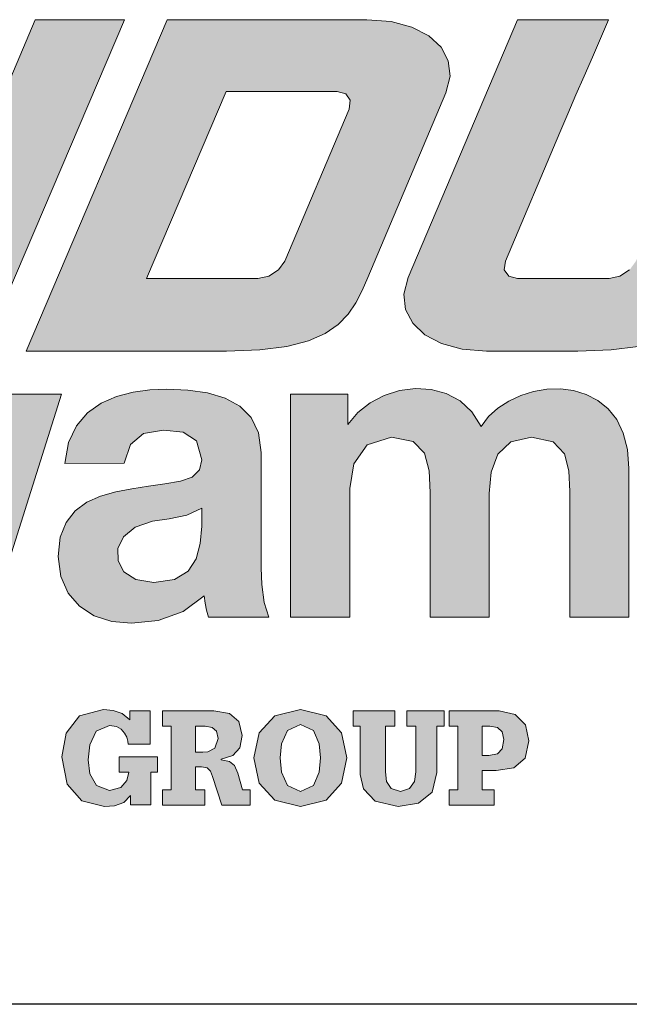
# Model space of a CAD drawing. Header units: millimetres. Extents: x 6 to 415, y 1 to 297.
# Tile 4 of 7: x 304.25 to 311.6, y 6.58 to 18.46. Entities that reach past the tile are written whole.
import ezdxf

# ---------------------------------------------------------------- set-up
doc = ezdxf.new("R2010")
doc.units = ezdxf.units.MM
doc.layers.add('PAGE_4', color=179, linetype='Continuous')
doc.layers.add('RAHMEN', color=7, linetype='Continuous')

# ---------------------------------------------------------------- blocks, each defined once
blk = doc.blocks.new('CWD')
at = {"linetype": 'Continuous'}
for points in [[(15.08972706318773, 5.515713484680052), (16.79657203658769, 9.504174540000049), (18.48190221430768, 9.504174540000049), (18.48190221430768, 6.449520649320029), (19.7734222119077, 9.504174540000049), (20.85156457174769, 9.504174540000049), (19.14852668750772, 5.51565929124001), (17.49559063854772, 5.51565929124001), (17.49559063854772, 8.558670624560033), (16.20430096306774, 5.51565929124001)], [(28.02268442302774, 6.397634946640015), (29.34245726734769, 9.504246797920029), (28.25912136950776, 9.504246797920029), (27.53976216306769, 7.81358308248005), (27.53940538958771, 7.81358308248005), (27.02266642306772, 6.59444294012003), (26.9454859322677, 6.488481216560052), (26.82881197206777, 6.412912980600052), (26.6978986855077, 6.384086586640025), (25.59287186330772, 6.384086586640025), (25.48633659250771, 6.412912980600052), (25.43373282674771, 6.488481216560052), (25.44634634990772, 6.59444294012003), (26.10384826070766, 8.145766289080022), (26.10349600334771, 8.145820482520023), (26.20003710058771, 8.37101680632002), (26.29815883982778, 8.59767635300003), (26.39707090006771, 8.825058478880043), (26.49598747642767, 9.052440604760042), (26.59411373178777, 9.279077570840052), (26.69065934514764, 9.504246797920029), (25.59091638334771, 9.504246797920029), (24.27187063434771, 6.397634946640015), (24.22129009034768, 6.195660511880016), (24.24209133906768, 6.009302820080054), (24.32865181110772, 5.84418895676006), (24.47533087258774, 5.705959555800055), (24.67651047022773, 5.600250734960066), (24.92655900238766, 5.532694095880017), (25.21984486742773, 5.508921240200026), (26.32105105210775, 5.508921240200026), (26.72326121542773, 5.52342701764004), (27.0489954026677, 5.565178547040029), (27.30818907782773, 5.631524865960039), (27.51078673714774, 5.719815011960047), (27.66672384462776, 5.827398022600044), (27.78594489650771, 5.951622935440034), (27.87838084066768, 6.08983878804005), (27.95398520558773, 6.239394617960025)], [(23.57052171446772, 3.852128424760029), (23.57052171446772, 2.298971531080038), (22.85505088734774, 2.298971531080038), (22.85505088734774, 4.98686680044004), (23.54626563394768, 4.98686680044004), (23.54626563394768, 4.621291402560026), (23.66544152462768, 4.765775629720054), (23.81408509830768, 4.883840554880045), (23.98461378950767, 4.973173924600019), (24.16944051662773, 5.031477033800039), (24.36098271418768, 5.056446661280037), (24.55165330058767, 5.045770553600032), (24.73386971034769, 4.997154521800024), (24.9000448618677, 4.90828631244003), (25.0425961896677, 4.776867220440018), (25.15393661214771, 4.600594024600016), (25.24369901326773, 4.717832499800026), (25.35621362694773, 4.819987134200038), (25.48719013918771, 4.905554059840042), (25.63233823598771, 4.973029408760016), (25.78736760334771, 5.02091834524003), (25.94798792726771, 5.047712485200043), (26.10991340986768, 5.051916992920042), (26.26885373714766, 5.032023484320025), (26.42051859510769, 4.986541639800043), (26.56061766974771, 4.91395855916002), (26.68486516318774, 4.812774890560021), (26.78896624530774, 4.681495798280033), (26.86863511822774, 4.518617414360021), (26.91958146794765, 4.32263587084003), (26.93751949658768, 4.09205181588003), (26.93751949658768, 2.298971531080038), (26.22194479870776, 2.298971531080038), (26.22194479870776, 3.816604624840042), (26.21287642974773, 4.062426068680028), (26.15922492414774, 4.27063726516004), (26.0213161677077, 4.414886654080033), (25.7594850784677, 4.468827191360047), (25.51141912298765, 4.413012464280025), (25.35600588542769, 4.263542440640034), (25.27566411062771, 4.047378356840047), (25.25278996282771, 3.791481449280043), (25.25278996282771, 2.298971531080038), (24.53721978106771, 2.298971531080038), (24.53721978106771, 3.800974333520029), (24.52719399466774, 4.065623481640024), (24.47189410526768, 4.277384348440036), (24.33349309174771, 4.417907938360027), (24.07415490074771, 4.468827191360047), (23.7795819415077, 4.37713640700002), (23.61909258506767, 4.148403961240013)], [(18.83647182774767, 3.166883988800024), (19.33116309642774, 4.98686680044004), (20.08994351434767, 4.98686680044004), (19.24187037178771, 2.298971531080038), (18.48307640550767, 2.298971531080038), (18.00402897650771, 4.103324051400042), (17.99366448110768, 4.103324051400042), (17.53716152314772, 2.298971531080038), (16.77308369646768, 2.298971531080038), (15.91987572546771, 4.98686680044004), (16.69947545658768, 4.98686680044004), (17.19407640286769, 3.161676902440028), (17.20454928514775, 3.161676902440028), (17.65066968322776, 4.98686680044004), (18.36956824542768, 4.98686680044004), (18.82605313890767, 3.166883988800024)], [(21.15921169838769, 0.7661597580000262), (21.15921169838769, 1.168234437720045), (20.91616315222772, 1.168234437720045), (20.91616315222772, 1.060416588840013), (20.82300011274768, 1.136066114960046), (20.7158551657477, 1.175541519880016), (20.59816507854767, 1.186904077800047), (20.30954436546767, 1.108291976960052), (20.14752404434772, 0.9022485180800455), (20.09689382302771, 0.6134652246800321), (20.15866531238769, 0.2853420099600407), (20.3349520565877, 0.08378757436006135), (20.61219214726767, 0.01518771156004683), (20.7321357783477, 0.02475736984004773), (20.84288458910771, 0.06421922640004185), (20.92281088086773, 0.1497093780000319), (20.92574635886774, 0.1497093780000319), (20.92574635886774, 0.03429993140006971), (21.16861877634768, 0.03429993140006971), (21.16861877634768, 0.4299391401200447), (21.25101086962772, 0.4299391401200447), (21.25101086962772, 0.6134652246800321), (20.78609889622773, 0.6134652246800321), (20.78609889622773, 0.4299391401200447), (20.9032335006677, 0.4299391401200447), (20.88093741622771, 0.3296857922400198), (20.80730207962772, 0.2445704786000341), (20.67222041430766, 0.2086311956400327), (20.51313557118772, 0.2675078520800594), (20.43497508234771, 0.4082482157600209), (20.41416028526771, 0.5770156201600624), (20.43356605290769, 0.7590604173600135), (20.51031299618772, 0.9228058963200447), (20.67222041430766, 0.9939031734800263), (20.75355121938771, 0.9810231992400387), (20.81267174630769, 0.9477122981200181), (20.85267102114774, 0.901964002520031), (20.87836322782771, 0.8519299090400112), (20.89074642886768, 0.8039822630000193), (20.89395287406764, 0.7661597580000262)], [(24.7068949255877, 0.9845322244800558), (24.7068949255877, 1.168234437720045), (24.25705776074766, 1.168234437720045), (24.25705776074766, 0.9845322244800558), (24.36743624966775, 0.9845322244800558), (24.36743624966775, 0.4349023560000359), (24.34892918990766, 0.3195651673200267), (24.28928479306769, 0.2330046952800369), (24.18232952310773, 0.1988899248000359), (24.06969297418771, 0.2330046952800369), (24.01400921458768, 0.3195651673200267), (23.99905182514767, 0.4349023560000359), (23.99905182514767, 0.9845322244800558), (24.11223934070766, 0.9845322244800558), (24.11223934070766, 1.168234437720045), (23.61193001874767, 1.168234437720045), (23.61193001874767, 0.9845322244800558), (23.69424985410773, 0.9845322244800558), (23.69424985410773, 0.4017043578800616), (23.7328084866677, 0.2275808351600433), (23.87350820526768, 0.0784359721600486), (24.15390054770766, 0.01518771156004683), (24.39923876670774, 0.05571085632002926), (24.56135844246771, 0.1873873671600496), (24.61991445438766, 0.4253507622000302), (24.61991445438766, 0.9845322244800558)]]:
    blk.add_hatch(color=7, dxfattribs=at).paths.add_polyline_path(points, flags=0)
h = blk.add_hatch(color=7, dxfattribs=at)
h.paths.add_polyline_path([(19.66622758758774, 5.508921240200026), (22.08258210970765, 5.508921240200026), (22.48487807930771, 5.523431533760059), (22.81079742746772, 5.565192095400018), (23.07025303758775, 5.631556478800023), (23.27314876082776, 5.719860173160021), (23.42940199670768, 5.827452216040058), (23.54891208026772, 5.951681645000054), (23.64160092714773, 6.089888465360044), (23.71737238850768, 6.239426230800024), (23.78613934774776, 6.397634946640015), (24.72956133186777, 8.622804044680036), (24.77976252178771, 8.824394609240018), (24.75805353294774, 9.009831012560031), (24.67026919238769, 9.173689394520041), (24.52225787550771, 9.310536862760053), (24.31985440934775, 9.414945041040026), (24.06889362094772, 9.481481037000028), (23.77521936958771, 9.50472550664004), (23.53369275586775, 9.504599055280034), (23.29287065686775, 9.50449066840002), (23.05254984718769, 9.504413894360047), (22.81252710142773, 9.504350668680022), (22.57259467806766, 9.504305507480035), (22.33255386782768, 9.504278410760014), (22.0921924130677, 9.504260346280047), (21.85131160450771, 9.50425131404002), (21.6097037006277, 9.504246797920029), (21.36716999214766, 9.504246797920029)], flags=0)
h.paths.add_polyline_path([(21.11643500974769, 6.384086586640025), (22.07914985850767, 8.637508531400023), (23.41640460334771, 8.637508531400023), (23.52288568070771, 8.608655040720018), (23.57552105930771, 8.533046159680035), (23.56292560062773, 8.42709798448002), (22.78608521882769, 6.59444294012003), (22.70896343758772, 6.488481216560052), (22.59225786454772, 6.412912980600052), (22.46131296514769, 6.384086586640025)], flags=0)
h = blk.add_hatch(color=7, dxfattribs=at)
h.paths.add_polyline_path([(21.08215314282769, 4.513356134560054), (20.92409345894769, 4.379958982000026), (20.84880973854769, 4.15533168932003), (20.13327116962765, 4.151845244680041), (20.17755172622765, 4.404282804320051), (20.27073734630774, 4.606234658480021), (20.40392224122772, 4.76287628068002), (20.56819610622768, 4.879378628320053), (20.75465766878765, 4.96091717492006), (20.95440565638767, 5.01266287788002), (21.15853428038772, 5.039800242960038), (21.35813775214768, 5.047495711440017), (21.6137230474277, 5.037307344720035), (21.8517225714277, 5.00370289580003), (22.06421053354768, 4.94101011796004), (22.24326565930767, 4.843570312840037), (22.38097119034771, 4.705720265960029), (22.46940585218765, 4.52179224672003), (22.50064385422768, 4.286118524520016), (22.50064385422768, 2.895830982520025), (22.50785158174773, 2.694827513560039), (22.53527797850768, 2.477078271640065), (22.59160754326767, 2.298971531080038), (21.86575415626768, 2.298971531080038), (21.84152517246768, 2.383070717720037), (21.8241923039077, 2.469274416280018), (21.8137510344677, 2.558029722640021), (21.55730767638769, 2.367603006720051), (21.25663795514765, 2.259478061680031), (20.93793988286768, 2.22529103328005), (20.69760100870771, 2.24848130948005), (20.48548336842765, 2.317437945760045), (20.30822114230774, 2.431248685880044), (20.17243947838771, 2.588992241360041), (20.08477255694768, 2.789751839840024), (20.0518410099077, 3.032610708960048), (20.0767203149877, 3.262368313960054), (20.14686469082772, 3.443008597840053), (20.25553608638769, 3.581368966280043), (20.39599193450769, 3.684273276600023), (20.56149418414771, 3.758554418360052), (20.74530026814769, 3.811040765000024), (20.94066761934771, 3.848560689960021), (21.14086270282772, 3.877942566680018), (21.33913391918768, 3.90601476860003), (21.52875224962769, 3.939605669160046), (21.6691719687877, 3.989639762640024), (21.75450857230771, 4.075604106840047), (21.78517754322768, 4.197715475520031), (21.72176670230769, 4.427924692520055), (21.56024315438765, 4.531510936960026), (21.32261395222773, 4.555577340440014)], flags=0)
h.paths.add_polyline_path([(20.77314214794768, 2.979234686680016), (20.84538200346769, 2.847756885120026), (20.98912107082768, 2.753446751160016), (21.20481999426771, 2.717335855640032), (21.45303046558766, 2.753857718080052), (21.61796820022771, 2.854097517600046), (21.7166409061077, 3.004050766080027), (21.7660562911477, 3.189726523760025), (21.78323109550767, 3.397129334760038), (21.78517754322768, 3.612259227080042), (21.60468629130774, 3.527618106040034), (21.39224349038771, 3.485618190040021), (21.19009744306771, 3.456308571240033), (20.98088818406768, 3.386426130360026), (20.84135814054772, 3.269598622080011), (20.77195440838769, 3.126862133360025)], flags=0)
h = blk.add_hatch(color=7, dxfattribs=at)
h.paths.add_polyline_path([(22.36754476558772, 0.2175234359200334), (22.36754476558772, 0.03387090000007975), (22.02538544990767, 0.03387090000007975), (21.9136747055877, 0.3764050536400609), (21.88825346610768, 0.4410758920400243), (21.8507199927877, 0.4814725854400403), (21.78233238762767, 0.4954228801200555), (21.70854350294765, 0.4954228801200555), (21.70854350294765, 0.2175234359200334), (21.82096779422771, 0.2175234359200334), (21.82096779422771, 0.03387090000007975), (21.31119720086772, 0.03387090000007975), (21.31119720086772, 0.2175234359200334), (21.41544279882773, 0.2175234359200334), (21.41544279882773, 0.9845322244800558), (21.31119720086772, 0.9845322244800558), (21.31119720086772, 1.168234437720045), (21.92816241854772, 1.168234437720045), (22.11648462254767, 1.137511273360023), (22.2326256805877, 1.040617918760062), (22.2722952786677, 0.8704730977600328), (22.24316630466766, 0.7231527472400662), (22.15703034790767, 0.6316064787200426), (22.01576611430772, 0.585460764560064), (22.01576611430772, 0.5792194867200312), (22.11648462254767, 0.5599356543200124), (22.17869417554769, 0.5120918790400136), (22.21918570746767, 0.4176372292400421), (22.27387592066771, 0.2175234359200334)], flags=0)
h.paths.add_polyline_path([(21.9085263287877, 0.9699361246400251), (21.82384907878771, 0.9845322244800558), (21.70854350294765, 0.9845322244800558), (21.70854350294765, 0.66950575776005), (21.79678848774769, 0.66950575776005), (21.85846062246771, 0.6757244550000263), (21.93937594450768, 0.7192553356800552), (21.9796552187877, 0.8374060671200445), (21.96140106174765, 0.9226478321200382)], flags=0)
h = blk.add_hatch(color=7, dxfattribs=at)
h.paths.add_polyline_path([(23.28289906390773, 1.110708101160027), (23.47080126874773, 0.9043936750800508), (23.53413985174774, 0.6013936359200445), (23.47080126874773, 0.2979103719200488), (23.28289906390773, 0.09141530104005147), (22.97362613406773, 0.01518771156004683), (22.66440739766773, 0.09141530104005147), (22.47629745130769, 0.2979103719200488), (22.41280983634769, 0.6013936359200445), (22.47629745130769, 0.9043936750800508), (22.66440739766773, 1.110708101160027), (22.97362613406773, 1.186904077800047)], flags=0)
h.paths.add_polyline_path([(22.97362613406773, 0.1988899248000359), (23.13096323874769, 0.2694272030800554), (23.20121600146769, 0.4294107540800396), (23.21732048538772, 0.6013936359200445), (23.20121600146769, 0.7729655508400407), (23.13096323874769, 0.9327729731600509), (22.97362613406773, 1.003274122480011), (22.81655548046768, 0.9327729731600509), (22.74634336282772, 0.7729655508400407), (22.73022081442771, 0.6013936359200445), (22.74634336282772, 0.4294107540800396), (22.81655548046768, 0.2694272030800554)], flags=0)
h = blk.add_hatch(color=7, dxfattribs=at)
h.paths.add_polyline_path([(24.76986770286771, 0.03387090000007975), (24.76986770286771, 0.2175234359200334), (24.87423975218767, 0.2175234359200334), (24.87423975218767, 0.9845322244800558), (24.76986770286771, 0.9845322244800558), (24.76986770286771, 1.168234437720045), (25.37063811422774, 1.168234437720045), (25.56364805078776, 1.124215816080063), (25.68747554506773, 0.9999096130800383), (25.73118255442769, 0.8069629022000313), (25.68363684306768, 0.5997904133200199), (25.54797259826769, 0.484358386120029), (25.33463560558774, 0.4485726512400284), (25.1675211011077, 0.4485726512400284), (25.1675211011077, 0.2175234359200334), (25.31000920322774, 0.2175234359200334), (25.31000920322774, 0.03387090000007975)], flags=0)
h.paths.add_polyline_path([(25.35163879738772, 0.9693896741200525), (25.25805575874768, 0.9845322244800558), (25.1675211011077, 0.9845322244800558), (25.1675211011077, 0.6319542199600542), (25.2454467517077, 0.6319542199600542), (25.35285814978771, 0.6503574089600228), (25.40950384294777, 0.7111308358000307), (25.42602380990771, 0.8226293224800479), (25.40749416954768, 0.9182671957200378)], flags=0)
at = {"layer": 'PAGE_4', "linetype": 'Continuous', "lineweight": 0}
for p, q in [((18.48190221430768, 6.449520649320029), (19.7734222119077, 9.504174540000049)), ((20.85156457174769, 9.504174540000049), (19.14852668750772, 5.51565929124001)), ((21.36716999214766, 9.504246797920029), (19.66622758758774, 5.508921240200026)), ((19.7734222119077, 9.504174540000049), (20.85156457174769, 9.504174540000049)), ((21.6097037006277, 9.504246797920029), (21.36716999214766, 9.504246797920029)), ((21.85131160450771, 9.50425131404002), (21.6097037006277, 9.504246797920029)), ((22.0921924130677, 9.504260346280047), (21.85131160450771, 9.50425131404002)), ((22.33255386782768, 9.504278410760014), (22.0921924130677, 9.504260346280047)), ((22.57259467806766, 9.504305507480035), (22.33255386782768, 9.504278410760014)), ((22.81252710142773, 9.504350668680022), (22.57259467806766, 9.504305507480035)), ((23.05254984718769, 9.504413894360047), (22.81252710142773, 9.504350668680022)), ((23.29287065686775, 9.50449066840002), (23.05254984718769, 9.504413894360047)), ((23.53369275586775, 9.504599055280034), (23.29287065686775, 9.50449066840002)), ((23.77521936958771, 9.50472550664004), (23.53369275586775, 9.504599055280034)), ((24.06889362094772, 9.481481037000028), (23.77521936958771, 9.50472550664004)), ((25.59091638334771, 9.504246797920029), (24.27187063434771, 6.397634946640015)), ((26.69065934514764, 9.504246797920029), (25.59091638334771, 9.504246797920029)), ((26.59411373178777, 9.279077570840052), (26.69065934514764, 9.504246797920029)), ((24.31985440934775, 9.414945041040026), (24.06889362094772, 9.481481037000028)), ((24.52225787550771, 9.310536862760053), (24.31985440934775, 9.414945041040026)), ((24.67026919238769, 9.173689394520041), (24.52225787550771, 9.310536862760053)), ((26.49598747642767, 9.052440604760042), (26.59411373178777, 9.279077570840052)), ((24.75805353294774, 9.009831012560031), (24.67026919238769, 9.173689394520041)), ((26.39707090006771, 8.825058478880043), (26.49598747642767, 9.052440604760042)), ((24.77976252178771, 8.824394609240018), (24.75805353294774, 9.009831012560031)), ((24.72956133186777, 8.622804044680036), (24.77976252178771, 8.824394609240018)), ((26.29815883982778, 8.59767635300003), (26.39707090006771, 8.825058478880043)), ((22.07914985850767, 8.637508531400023), (21.11643500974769, 6.384086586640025)), ((23.41640460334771, 8.637508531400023), (22.07914985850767, 8.637508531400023)), ((23.52288568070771, 8.608655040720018), (23.41640460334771, 8.637508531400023)), ((23.57552105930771, 8.533046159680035), (23.52288568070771, 8.608655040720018)), ((23.78613934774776, 6.397634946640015), (24.72956133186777, 8.622804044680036)), ((26.20003710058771, 8.37101680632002), (26.29815883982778, 8.59767635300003)), ((23.56292560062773, 8.42709798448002), (23.57552105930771, 8.533046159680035)), ((22.78608521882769, 6.59444294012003), (23.56292560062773, 8.42709798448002)), ((26.10349600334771, 8.145820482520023), (26.20003710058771, 8.37101680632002)), ((25.44634634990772, 6.59444294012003), (26.10384826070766, 8.145766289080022)), ((26.10384826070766, 8.145766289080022), (26.10349600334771, 8.145820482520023)), ((22.70896343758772, 6.488481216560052), (22.78608521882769, 6.59444294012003)), ((25.43373282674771, 6.488481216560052), (25.44634634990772, 6.59444294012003)), ((22.46131296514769, 6.384086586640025), (22.59225786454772, 6.412912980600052)), ((22.59225786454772, 6.412912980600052), (22.70896343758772, 6.488481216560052)), ((25.48633659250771, 6.412912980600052), (25.43373282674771, 6.488481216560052)), ((25.59287186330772, 6.384086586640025), (25.48633659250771, 6.412912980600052)), ((26.82881197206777, 6.412912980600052), (26.6978986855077, 6.384086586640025)), ((26.9454859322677, 6.488481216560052), (26.82881197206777, 6.412912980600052)), ((21.11643500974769, 6.384086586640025), (22.46131296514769, 6.384086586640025)), ((23.71737238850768, 6.239426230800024), (23.78613934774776, 6.397634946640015)), ((24.27187063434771, 6.397634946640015), (24.22129009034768, 6.195660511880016)), ((26.6978986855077, 6.384086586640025), (25.59287186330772, 6.384086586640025)), ((23.64160092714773, 6.089888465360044), (23.71737238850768, 6.239426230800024)), ((24.22129009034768, 6.195660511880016), (24.24209133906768, 6.009302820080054)), ((23.54891208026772, 5.951681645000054), (23.64160092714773, 6.089888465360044)), ((23.42940199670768, 5.827452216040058), (23.54891208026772, 5.951681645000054)), ((24.24209133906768, 6.009302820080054), (24.32865181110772, 5.84418895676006)), ((23.27314876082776, 5.719860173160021), (23.42940199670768, 5.827452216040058)), ((24.32865181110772, 5.84418895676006), (24.47533087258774, 5.705959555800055)), ((23.07025303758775, 5.631556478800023), (23.27314876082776, 5.719860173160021)), ((24.47533087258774, 5.705959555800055), (24.67651047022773, 5.600250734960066)), ((22.81079742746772, 5.565192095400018), (23.07025303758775, 5.631556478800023)), ((24.67651047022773, 5.600250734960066), (24.92655900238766, 5.532694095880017)), ((19.66622758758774, 5.508921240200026), (22.08258210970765, 5.508921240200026)), ((22.08258210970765, 5.508921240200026), (22.48487807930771, 5.523431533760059)), ((22.48487807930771, 5.523431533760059), (22.81079742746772, 5.565192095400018)), ((24.92655900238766, 5.532694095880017), (25.21984486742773, 5.508921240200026)), ((25.21984486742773, 5.508921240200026), (26.32105105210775, 5.508921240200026)), ((26.32105105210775, 5.508921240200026), (26.72326121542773, 5.52342701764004)), ((26.72326121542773, 5.52342701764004), (27.0489954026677, 5.565178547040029)), ((20.75465766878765, 4.96091717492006), (20.95440565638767, 5.01266287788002)), ((20.95440565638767, 5.01266287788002), (21.15853428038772, 5.039800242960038)), ((21.15853428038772, 5.039800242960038), (21.35813775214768, 5.047495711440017)), ((21.35813775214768, 5.047495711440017), (21.6137230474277, 5.037307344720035)), ((21.6137230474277, 5.037307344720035), (21.8517225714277, 5.00370289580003)), ((21.8517225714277, 5.00370289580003), (22.06421053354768, 4.94101011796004)), ((23.98461378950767, 4.973173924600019), (24.16944051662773, 5.031477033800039)), ((24.16944051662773, 5.031477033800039), (24.36098271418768, 5.056446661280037)), ((24.36098271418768, 5.056446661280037), (24.55165330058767, 5.045770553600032)), ((24.55165330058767, 5.045770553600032), (24.73386971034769, 4.997154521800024)), ((24.73386971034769, 4.997154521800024), (24.9000448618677, 4.90828631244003)), ((25.63233823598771, 4.973029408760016), (25.78736760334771, 5.02091834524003)), ((25.78736760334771, 5.02091834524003), (25.94798792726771, 5.047712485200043)), ((25.94798792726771, 5.047712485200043), (26.10991340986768, 5.051916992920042)), ((26.10991340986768, 5.051916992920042), (26.26885373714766, 5.032023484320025)), ((26.26885373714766, 5.032023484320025), (26.42051859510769, 4.986541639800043)), ((20.08994351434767, 4.98686680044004), (19.24187037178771, 2.298971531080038)), ((19.33116309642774, 4.98686680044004), (20.08994351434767, 4.98686680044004)), ((20.40392224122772, 4.76287628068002), (20.56819610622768, 4.879378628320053)), ((20.56819610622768, 4.879378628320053), (20.75465766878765, 4.96091717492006)), ((22.06421053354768, 4.94101011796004), (22.24326565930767, 4.843570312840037)), ((22.85505088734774, 2.298971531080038), (22.85505088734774, 4.98686680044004)), ((22.85505088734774, 4.98686680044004), (23.54626563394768, 4.98686680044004)), ((23.54626563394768, 4.98686680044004), (23.54626563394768, 4.621291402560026)), ((23.66544152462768, 4.765775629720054), (23.81408509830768, 4.883840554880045)), ((23.81408509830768, 4.883840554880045), (23.98461378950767, 4.973173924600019)), ((24.9000448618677, 4.90828631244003), (25.0425961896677, 4.776867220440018)), ((25.35621362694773, 4.819987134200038), (25.48719013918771, 4.905554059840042)), ((25.48719013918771, 4.905554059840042), (25.63233823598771, 4.973029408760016)), ((26.42051859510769, 4.986541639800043), (26.56061766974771, 4.91395855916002)), ((26.56061766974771, 4.91395855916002), (26.68486516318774, 4.812774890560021)), ((20.27073734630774, 4.606234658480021), (20.40392224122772, 4.76287628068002)), ((22.24326565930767, 4.843570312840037), (22.38097119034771, 4.705720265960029)), ((23.54626563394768, 4.621291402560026), (23.66544152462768, 4.765775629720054)), ((25.0425961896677, 4.776867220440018), (25.15393661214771, 4.600594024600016)), ((25.24369901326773, 4.717832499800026), (25.35621362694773, 4.819987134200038)), ((26.68486516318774, 4.812774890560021), (26.78896624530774, 4.681495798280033)), ((22.38097119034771, 4.705720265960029), (22.46940585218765, 4.52179224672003)), ((25.15393661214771, 4.600594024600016), (25.24369901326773, 4.717832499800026)), ((26.78896624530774, 4.681495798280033), (26.86863511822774, 4.518617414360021)), ((20.17755172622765, 4.404282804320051), (20.27073734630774, 4.606234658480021)), ((21.08215314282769, 4.513356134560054), (20.92409345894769, 4.379958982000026)), ((21.32261395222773, 4.555577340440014), (21.08215314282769, 4.513356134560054)), ((21.56024315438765, 4.531510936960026), (21.32261395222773, 4.555577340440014)), ((21.72176670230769, 4.427924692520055), (21.56024315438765, 4.531510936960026)), ((22.46940585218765, 4.52179224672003), (22.50064385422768, 4.286118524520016)), ((26.86863511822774, 4.518617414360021), (26.91958146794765, 4.32263587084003)), ((20.13327116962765, 4.151845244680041), (20.17755172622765, 4.404282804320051)), ((21.78517754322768, 4.197715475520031), (21.72176670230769, 4.427924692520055)), ((24.07415490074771, 4.468827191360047), (23.7795819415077, 4.37713640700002)), ((24.33349309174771, 4.417907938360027), (24.07415490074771, 4.468827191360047)), ((24.47189410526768, 4.277384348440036), (24.33349309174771, 4.417907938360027)), ((25.51141912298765, 4.413012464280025), (25.35600588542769, 4.263542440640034)), ((25.7594850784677, 4.468827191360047), (25.51141912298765, 4.413012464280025)), ((26.0213161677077, 4.414886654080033), (25.7594850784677, 4.468827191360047)), ((26.15922492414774, 4.27063726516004), (26.0213161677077, 4.414886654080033)), ((20.92409345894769, 4.379958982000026), (20.84880973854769, 4.15533168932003)), ((22.50064385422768, 4.286118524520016), (22.50064385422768, 2.895830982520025)), ((23.7795819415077, 4.37713640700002), (23.61909258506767, 4.148403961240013)), ((24.52719399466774, 4.065623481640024), (24.47189410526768, 4.277384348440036)), ((26.91958146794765, 4.32263587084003), (26.93751949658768, 4.09205181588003)), ((21.75450857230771, 4.075604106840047), (21.78517754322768, 4.197715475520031)), ((25.35600588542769, 4.263542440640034), (25.27566411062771, 4.047378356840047)), ((26.21287642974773, 4.062426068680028), (26.15922492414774, 4.27063726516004)), ((20.84880973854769, 4.15533168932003), (20.13327116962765, 4.151845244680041)), ((21.6691719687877, 3.989639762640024), (21.75450857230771, 4.075604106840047)), ((23.61909258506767, 4.148403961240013), (23.57052171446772, 3.852128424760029)), ((24.53721978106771, 3.800974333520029), (24.52719399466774, 4.065623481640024)), ((25.27566411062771, 4.047378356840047), (25.25278996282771, 3.791481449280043)), ((26.22194479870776, 3.816604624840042), (26.21287642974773, 4.062426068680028)), ((26.93751949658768, 4.09205181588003), (26.93751949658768, 2.298971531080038)), ((21.33913391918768, 3.90601476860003), (21.52875224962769, 3.939605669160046)), ((21.52875224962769, 3.939605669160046), (21.6691719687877, 3.989639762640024)), ((20.56149418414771, 3.758554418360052), (20.74530026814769, 3.811040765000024)), ((20.74530026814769, 3.811040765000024), (20.94066761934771, 3.848560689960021)), ((20.94066761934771, 3.848560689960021), (21.14086270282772, 3.877942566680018)), ((21.14086270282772, 3.877942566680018), (21.33913391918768, 3.90601476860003)), ((23.57052171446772, 3.852128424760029), (23.57052171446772, 2.298971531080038)), ((24.53721978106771, 2.298971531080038), (24.53721978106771, 3.800974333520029)), ((26.22194479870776, 2.298971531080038), (26.22194479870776, 3.816604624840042)), ((20.25553608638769, 3.581368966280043), (20.39599193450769, 3.684273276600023)), ((20.39599193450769, 3.684273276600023), (20.56149418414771, 3.758554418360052)), ((25.25278996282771, 3.791481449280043), (25.25278996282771, 2.298971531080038)), ((20.14686469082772, 3.443008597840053), (20.25553608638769, 3.581368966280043)), ((21.78517754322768, 3.612259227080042), (21.60468629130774, 3.527618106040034)), ((21.78323109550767, 3.397129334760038), (21.78517754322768, 3.612259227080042)), ((21.19009744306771, 3.456308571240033), (20.98088818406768, 3.386426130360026)), ((21.39224349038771, 3.485618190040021), (21.19009744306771, 3.456308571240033)), ((21.60468629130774, 3.527618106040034), (21.39224349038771, 3.485618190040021)), ((20.0767203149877, 3.262368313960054), (20.14686469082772, 3.443008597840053)), ((20.98088818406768, 3.386426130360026), (20.84135814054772, 3.269598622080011)), ((21.7660562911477, 3.189726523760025), (21.78323109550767, 3.397129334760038)), ((20.0518410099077, 3.032610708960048), (20.0767203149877, 3.262368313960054)), ((20.84135814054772, 3.269598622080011), (20.77195440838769, 3.126862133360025)), ((20.77195440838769, 3.126862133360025), (20.77314214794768, 2.979234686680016)), ((21.7166409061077, 3.004050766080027), (21.7660562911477, 3.189726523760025)), ((20.08477255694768, 2.789751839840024), (20.0518410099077, 3.032610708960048)), ((20.77314214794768, 2.979234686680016), (20.84538200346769, 2.847756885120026)), ((21.61796820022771, 2.854097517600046), (21.7166409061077, 3.004050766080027)), ((21.45303046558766, 2.753857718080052), (21.61796820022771, 2.854097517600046)), ((22.50064385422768, 2.895830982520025), (22.50785158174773, 2.694827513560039)), ((20.17243947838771, 2.588992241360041), (20.08477255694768, 2.789751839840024)), ((20.84538200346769, 2.847756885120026), (20.98912107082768, 2.753446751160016)), ((20.98912107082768, 2.753446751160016), (21.20481999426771, 2.717335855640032)), ((21.20481999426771, 2.717335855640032), (21.45303046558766, 2.753857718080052)), ((22.50785158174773, 2.694827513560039), (22.53527797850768, 2.477078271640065)), ((20.30822114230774, 2.431248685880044), (20.17243947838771, 2.588992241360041)), ((21.8137510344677, 2.558029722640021), (21.55730767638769, 2.367603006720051)), ((21.8241923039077, 2.469274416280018), (21.8137510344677, 2.558029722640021)), ((20.48548336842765, 2.317437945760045), (20.30822114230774, 2.431248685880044)), ((21.84152517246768, 2.383070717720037), (21.8241923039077, 2.469274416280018)), ((21.86575415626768, 2.298971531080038), (21.84152517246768, 2.383070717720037)), ((22.53527797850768, 2.477078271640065), (22.59160754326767, 2.298971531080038)), ((20.69760100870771, 2.24848130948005), (20.48548336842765, 2.317437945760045)), ((21.25663795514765, 2.259478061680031), (20.93793988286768, 2.22529103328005)), ((21.55730767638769, 2.367603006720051), (21.25663795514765, 2.259478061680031)), ((22.59160754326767, 2.298971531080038), (21.86575415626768, 2.298971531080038)), ((23.57052171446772, 2.298971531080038), (22.85505088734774, 2.298971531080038)), ((25.25278996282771, 2.298971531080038), (24.53721978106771, 2.298971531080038)), ((26.93751949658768, 2.298971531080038), (26.22194479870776, 2.298971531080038)), ((20.93793988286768, 2.22529103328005), (20.69760100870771, 2.24848130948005)), ((20.30954436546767, 1.108291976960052), (20.14752404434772, 0.9022485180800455)), ((20.59816507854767, 1.186904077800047), (20.30954436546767, 1.108291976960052)), ((20.7158551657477, 1.175541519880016), (20.59816507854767, 1.186904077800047)), ((20.82300011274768, 1.136066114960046), (20.7158551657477, 1.175541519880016)), ((20.91616315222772, 1.060416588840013), (20.82300011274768, 1.136066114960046)), ((21.15921169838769, 1.168234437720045), (20.91616315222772, 1.168234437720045)), ((20.91616315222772, 1.168234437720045), (20.91616315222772, 1.060416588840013)), ((21.15921169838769, 0.7661597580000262), (21.15921169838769, 1.168234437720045)), ((21.31119720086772, 0.9845322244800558), (21.31119720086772, 1.168234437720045)), ((21.31119720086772, 1.168234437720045), (21.92816241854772, 1.168234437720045)), ((21.92816241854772, 1.168234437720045), (22.11648462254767, 1.137511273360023)), ((22.11648462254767, 1.137511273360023), (22.2326256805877, 1.040617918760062)), ((22.47629745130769, 0.9043936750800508), (22.66440739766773, 1.110708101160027)), ((22.66440739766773, 1.110708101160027), (22.97362613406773, 1.186904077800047)), ((22.97362613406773, 1.186904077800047), (23.28289906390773, 1.110708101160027)), ((23.28289906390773, 1.110708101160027), (23.47080126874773, 0.9043936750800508)), ((24.11223934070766, 1.168234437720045), (23.61193001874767, 1.168234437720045)), ((23.61193001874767, 1.168234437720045), (23.61193001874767, 0.9845322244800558)), ((24.11223934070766, 0.9845322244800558), (24.11223934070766, 1.168234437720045)), ((24.7068949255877, 1.168234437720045), (24.25705776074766, 1.168234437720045)), ((24.25705776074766, 1.168234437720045), (24.25705776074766, 0.9845322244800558)), ((24.7068949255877, 0.9845322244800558), (24.7068949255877, 1.168234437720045)), ((24.76986770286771, 0.9845322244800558), (24.76986770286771, 1.168234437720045)), ((24.76986770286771, 1.168234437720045), (25.37063811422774, 1.168234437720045)), ((25.37063811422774, 1.168234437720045), (25.56364805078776, 1.124215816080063)), ((25.56364805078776, 1.124215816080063), (25.68747554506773, 0.9999096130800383)), ((20.51031299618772, 0.9228058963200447), (20.67222041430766, 0.9939031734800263)), ((20.67222041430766, 0.9939031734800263), (20.75355121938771, 0.9810231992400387)), ((20.75355121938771, 0.9810231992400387), (20.81267174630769, 0.9477122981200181)), ((21.41544279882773, 0.9845322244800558), (21.31119720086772, 0.9845322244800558)), ((21.41544279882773, 0.2175234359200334), (21.41544279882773, 0.9845322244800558)), ((21.70854350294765, 0.9845322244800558), (21.70854350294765, 0.66950575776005)), ((21.82384907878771, 0.9845322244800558), (21.70854350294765, 0.9845322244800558)), ((21.9085263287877, 0.9699361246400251), (21.82384907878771, 0.9845322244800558)), ((21.96140106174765, 0.9226478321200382), (21.9085263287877, 0.9699361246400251)), ((22.2326256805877, 1.040617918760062), (22.2722952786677, 0.8704730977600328)), ((22.97362613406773, 1.003274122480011), (22.81655548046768, 0.9327729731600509)), ((23.13096323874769, 0.9327729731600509), (22.97362613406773, 1.003274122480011)), ((23.61193001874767, 0.9845322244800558), (23.69424985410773, 0.9845322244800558)), ((23.69424985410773, 0.9845322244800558), (23.69424985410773, 0.4017043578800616)), ((23.99905182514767, 0.4349023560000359), (23.99905182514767, 0.9845322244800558)), ((23.99905182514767, 0.9845322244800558), (24.11223934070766, 0.9845322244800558)), ((24.25705776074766, 0.9845322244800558), (24.36743624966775, 0.9845322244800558)), ((24.36743624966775, 0.9845322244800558), (24.36743624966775, 0.4349023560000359)), ((24.61991445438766, 0.4253507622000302), (24.61991445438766, 0.9845322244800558)), ((24.61991445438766, 0.9845322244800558), (24.7068949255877, 0.9845322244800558)), ((24.87423975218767, 0.9845322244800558), (24.76986770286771, 0.9845322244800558)), ((24.87423975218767, 0.2175234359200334), (24.87423975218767, 0.9845322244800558)), ((25.1675211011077, 0.9845322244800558), (25.1675211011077, 0.6319542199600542)), ((25.25805575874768, 0.9845322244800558), (25.1675211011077, 0.9845322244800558)), ((25.35163879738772, 0.9693896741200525), (25.25805575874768, 0.9845322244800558)), ((25.40749416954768, 0.9182671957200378), (25.35163879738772, 0.9693896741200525)), ((25.68747554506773, 0.9999096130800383), (25.73118255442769, 0.8069629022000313)), ((20.14752404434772, 0.9022485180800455), (20.09689382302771, 0.6134652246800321)), ((20.43356605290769, 0.7590604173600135), (20.51031299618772, 0.9228058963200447)), ((20.81267174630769, 0.9477122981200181), (20.85267102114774, 0.901964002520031)), ((20.85267102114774, 0.901964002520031), (20.87836322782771, 0.8519299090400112)), ((20.87836322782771, 0.8519299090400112), (20.89074642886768, 0.8039822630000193)), ((21.93937594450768, 0.7192553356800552), (21.9796552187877, 0.8374060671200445)), ((21.9796552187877, 0.8374060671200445), (21.96140106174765, 0.9226478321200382)), ((22.2722952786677, 0.8704730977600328), (22.24316630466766, 0.7231527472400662)), ((22.41280983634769, 0.6013936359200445), (22.47629745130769, 0.9043936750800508)), ((22.81655548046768, 0.9327729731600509), (22.74634336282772, 0.7729655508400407)), ((23.20121600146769, 0.7729655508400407), (23.13096323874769, 0.9327729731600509)), ((23.47080126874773, 0.9043936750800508), (23.53413985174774, 0.6013936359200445)), ((25.42602380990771, 0.8226293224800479), (25.40749416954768, 0.9182671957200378)), ((20.41416028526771, 0.5770156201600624), (20.43356605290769, 0.7590604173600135)), ((20.89074642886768, 0.8039822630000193), (20.89395287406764, 0.7661597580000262)), ((20.89395287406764, 0.7661597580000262), (21.15921169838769, 0.7661597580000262)), ((21.85846062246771, 0.6757244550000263), (21.93937594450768, 0.7192553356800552)), ((22.24316630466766, 0.7231527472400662), (22.15703034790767, 0.6316064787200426)), ((22.74634336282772, 0.7729655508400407), (22.73022081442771, 0.6013936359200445)), ((23.21732048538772, 0.6013936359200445), (23.20121600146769, 0.7729655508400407)), ((25.40950384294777, 0.7111308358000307), (25.42602380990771, 0.8226293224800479)), ((25.73118255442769, 0.8069629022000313), (25.68363684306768, 0.5997904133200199)), ((20.09689382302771, 0.6134652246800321), (20.15866531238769, 0.2853420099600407)), ((21.25101086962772, 0.6134652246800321), (20.78609889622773, 0.6134652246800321)), ((20.78609889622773, 0.6134652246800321), (20.78609889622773, 0.4299391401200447)), ((21.25101086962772, 0.4299391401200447), (21.25101086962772, 0.6134652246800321)), ((21.70854350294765, 0.66950575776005), (21.79678848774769, 0.66950575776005)), ((21.79678848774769, 0.66950575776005), (21.85846062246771, 0.6757244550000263)), ((22.15703034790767, 0.6316064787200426), (22.01576611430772, 0.585460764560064)), ((22.47629745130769, 0.2979103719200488), (22.41280983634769, 0.6013936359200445)), ((22.73022081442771, 0.6013936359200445), (22.74634336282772, 0.4294107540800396)), ((23.20121600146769, 0.4294107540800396), (23.21732048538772, 0.6013936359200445)), ((23.53413985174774, 0.6013936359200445), (23.47080126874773, 0.2979103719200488)), ((25.1675211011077, 0.6319542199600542), (25.2454467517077, 0.6319542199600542)), ((25.2454467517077, 0.6319542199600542), (25.35285814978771, 0.6503574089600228)), ((25.35285814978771, 0.6503574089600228), (25.40950384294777, 0.7111308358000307)), ((25.68363684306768, 0.5997904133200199), (25.54797259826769, 0.484358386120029)), ((20.43497508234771, 0.4082482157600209), (20.41416028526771, 0.5770156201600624)), ((21.78233238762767, 0.4954228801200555), (21.70854350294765, 0.4954228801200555)), ((21.70854350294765, 0.4954228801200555), (21.70854350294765, 0.2175234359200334)), ((21.8507199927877, 0.4814725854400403), (21.78233238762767, 0.4954228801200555)), ((21.88825346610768, 0.4410758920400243), (21.8507199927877, 0.4814725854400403)), ((22.01576611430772, 0.585460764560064), (22.01576611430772, 0.5792194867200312)), ((22.01576611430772, 0.5792194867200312), (22.11648462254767, 0.5599356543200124)), ((22.11648462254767, 0.5599356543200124), (22.17869417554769, 0.5120918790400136)), ((22.17869417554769, 0.5120918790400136), (22.21918570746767, 0.4176372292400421)), ((25.54797259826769, 0.484358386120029), (25.33463560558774, 0.4485726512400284)), ((20.51313557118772, 0.2675078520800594), (20.43497508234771, 0.4082482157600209)), ((20.78609889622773, 0.4299391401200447), (20.9032335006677, 0.4299391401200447)), ((20.9032335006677, 0.4299391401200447), (20.88093741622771, 0.3296857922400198)), ((21.16861877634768, 0.03429993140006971), (21.16861877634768, 0.4299391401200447)), ((21.16861877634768, 0.4299391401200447), (21.25101086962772, 0.4299391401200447)), ((21.9136747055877, 0.3764050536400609), (21.88825346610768, 0.4410758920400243)), ((22.02538544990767, 0.03387090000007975), (21.9136747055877, 0.3764050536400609)), ((22.21918570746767, 0.4176372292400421), (22.27387592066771, 0.2175234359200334)), ((22.74634336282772, 0.4294107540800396), (22.81655548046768, 0.2694272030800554)), ((23.13096323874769, 0.2694272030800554), (23.20121600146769, 0.4294107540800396)), ((23.69424985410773, 0.4017043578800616), (23.7328084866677, 0.2275808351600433)), ((24.01400921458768, 0.3195651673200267), (23.99905182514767, 0.4349023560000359)), ((24.36743624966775, 0.4349023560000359), (24.34892918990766, 0.3195651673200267)), ((24.56135844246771, 0.1873873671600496), (24.61991445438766, 0.4253507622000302)), ((25.33463560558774, 0.4485726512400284), (25.1675211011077, 0.4485726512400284)), ((25.1675211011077, 0.4485726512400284), (25.1675211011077, 0.2175234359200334)), ((20.15866531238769, 0.2853420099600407), (20.3349520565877, 0.08378757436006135)), ((20.67222041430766, 0.2086311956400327), (20.51313557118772, 0.2675078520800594)), ((20.80730207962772, 0.2445704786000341), (20.67222041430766, 0.2086311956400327)), ((20.88093741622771, 0.3296857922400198), (20.80730207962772, 0.2445704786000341)), ((22.66440739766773, 0.09141530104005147), (22.47629745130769, 0.2979103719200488)), ((22.81655548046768, 0.2694272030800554), (22.97362613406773, 0.1988899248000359)), ((22.97362613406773, 0.1988899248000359), (23.13096323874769, 0.2694272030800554)), ((23.47080126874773, 0.2979103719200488), (23.28289906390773, 0.09141530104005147)), ((24.06969297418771, 0.2330046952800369), (24.01400921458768, 0.3195651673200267)), ((24.34892918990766, 0.3195651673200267), (24.28928479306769, 0.2330046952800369)), ((20.84288458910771, 0.06421922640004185), (20.92281088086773, 0.1497093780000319)), ((20.92281088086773, 0.1497093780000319), (20.92574635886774, 0.1497093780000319)), ((20.92574635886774, 0.1497093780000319), (20.92574635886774, 0.03429993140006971)), ((21.31119720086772, 0.03387090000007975), (21.31119720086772, 0.2175234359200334)), ((21.31119720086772, 0.2175234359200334), (21.41544279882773, 0.2175234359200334)), ((21.70854350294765, 0.2175234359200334), (21.82096779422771, 0.2175234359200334)), ((21.82096779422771, 0.2175234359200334), (21.82096779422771, 0.03387090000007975)), ((22.27387592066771, 0.2175234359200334), (22.36754476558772, 0.2175234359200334)), ((22.36754476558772, 0.2175234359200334), (22.36754476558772, 0.03387090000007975)), ((23.7328084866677, 0.2275808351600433), (23.87350820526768, 0.0784359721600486)), ((24.18232952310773, 0.1988899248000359), (24.06969297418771, 0.2330046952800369)), ((24.28928479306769, 0.2330046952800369), (24.18232952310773, 0.1988899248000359)), ((24.39923876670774, 0.05571085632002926), (24.56135844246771, 0.1873873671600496)), ((24.76986770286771, 0.2175234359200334), (24.87423975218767, 0.2175234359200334)), ((24.76986770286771, 0.03387090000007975), (24.76986770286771, 0.2175234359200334)), ((25.1675211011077, 0.2175234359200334), (25.31000920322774, 0.2175234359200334)), ((25.31000920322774, 0.2175234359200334), (25.31000920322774, 0.03387090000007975)), ((20.3349520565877, 0.08378757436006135), (20.61219214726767, 0.01518771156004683)), ((20.61219214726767, 0.01518771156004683), (20.7321357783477, 0.02475736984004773)), ((20.7321357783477, 0.02475736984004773), (20.84288458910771, 0.06421922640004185)), ((20.92574635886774, 0.03429993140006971), (21.16861877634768, 0.03429993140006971)), ((21.82096779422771, 0.03387090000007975), (21.31119720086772, 0.03387090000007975)), ((22.36754476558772, 0.03387090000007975), (22.02538544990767, 0.03387090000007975)), ((22.97362613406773, 0.01518771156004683), (22.66440739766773, 0.09141530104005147)), ((23.28289906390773, 0.09141530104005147), (22.97362613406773, 0.01518771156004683)), ((23.87350820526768, 0.0784359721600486), (24.15390054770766, 0.01518771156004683)), ((24.15390054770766, 0.01518771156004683), (24.39923876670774, 0.05571085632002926)), ((25.31000920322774, 0.03387090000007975), (24.76986770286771, 0.03387090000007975))]:
    blk.add_line(p, q, dxfattribs=at)

msp = doc.modelspace()

# ---------------------------------------------------------------- linework, layer by layer
at = {"layer": 'RAHMEN', "color": 7, "linetype": 'Continuous', "lineweight": 30}
msp.add_line((415.0146205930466, 6.583333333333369), (19.89652339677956, 6.583333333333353), dxfattribs=at)

# ---------------------------------------------------------------- block references
at = {"layer": 'RAHMEN'}
msp.add_blockref('CWD', (284.6603593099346, 8.952713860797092), dxfattribs=at)

doc.saveas('drawing.dxf')
